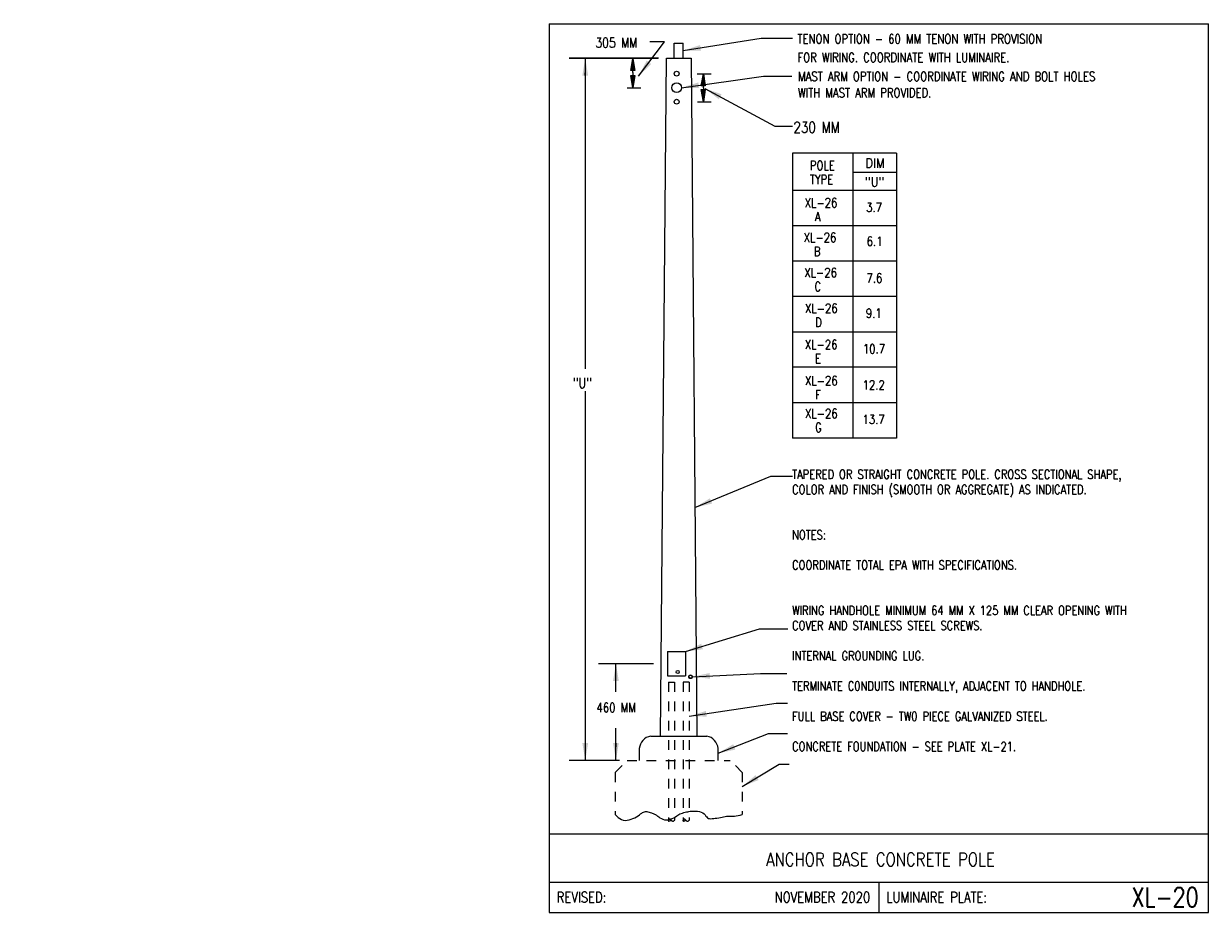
# Model space of a CAD drawing. Header units: inches. Extents: x -5.1 to 7.2, y -6.8 to 2.4.
import ezdxf
from ezdxf.enums import TextEntityAlignment as Align

# ---------------------------------------------------------------- set-up
doc = ezdxf.new("R2010")
doc.units = ezdxf.units.IN
doc.header["$MEASUREMENT"] = 0
doc.linetypes.add('HIDDEN2', pattern=[0.1875, 0.125, -0.0625])
doc.layers.add('E-DETL', color=2, linetype='CONTINUOUS')
doc.layers.add('E-DETL-TEXT', color=3, linetype='CONTINUOUS')
doc.styles.add('romans', font='ROMANS.SHX', dxfattribs={"width": 0.8})
doc.styles.get("Standard").update_dxf_attribs({"font": 'ROMANS.SHX', "width": 0.8, "height": 0.125})
doc.dimstyles.get("Standard").update_dxf_attribs({"dimtxt": 0.18, "dimasz": 0.18, "dimexe": 0.18, "dimexo": 0.0625, "dimgap": 0.09, "dimtad": 0, "dimtih": 1, "dimtoh": 1, "dimdec": 4, "dimzin": 0, "dimdsep": 46, "dimtxsty": 'Standard', "dimcen": 0.09, "dimadec": 0, "dimazin": 0, "dimtfac": 1, "dimtdec": 4, "dimtofl": 0, "dimtmove": 0, "dimatfit": 3, "dimfxl": 1, "dimtolj": 1, "dimtzin": 0, "dimarcsym": 0})

msp = doc.modelspace()

# ---------------------------------------------------------------- linework, layer by layer
at = {"layer": 'E-DETL'}
for p, q in [((0.363, 2.378), (0.363, -6.81)), ((0.363, 2.378), (7.173, 2.378)), ((7.173, -6.81), (7.173, 2.378)), ((1.655, 2.021), (1.655, 2.177)), ((1.655, 2.177), (1.748, 2.177)), ((1.748, 2.021), (1.748, 2.177)), ((1.513, -4.989), (1.573, 2.021)), ((1.573, 2.021), (1.828, 2.021)), ((1.828, 2.021), (1.888, -4.989)), ((3.952, 1.04), (2.876, 1.04)), ((2.876, 1.04), (2.876, -1.906)), ((3.499, 1.04), (3.499, -1.906)), ((3.952, 1.04), (3.952, -1.906)), ((3.952, 0.841), (3.499, 0.841)), ((3.952, 0.652), (2.876, 0.652)), ((3.952, 0.287), (2.876, 0.287)), ((3.952, -0.079), (2.876, -0.079)), ((3.952, -0.444), (2.876, -0.444)), ((3.952, -0.81), (2.876, -0.81)), ((3.952, -1.175), (2.876, -1.175)), ((3.952, -1.541), (2.876, -1.541)), ((3.952, -1.906), (2.876, -1.906)), ((1.583, -4.114), (1.77, -4.114)), ((1.583, -4.114), (1.583, -4.364)), ((1.77, -4.114), (1.77, -4.364)), ((1.583, -4.364), (1.77, -4.364)), ((1.411, -4.989), (1.99, -4.989)), ((1.294, -5.239), (1.294, -5.115)), ((2.107, -5.239), (2.107, -5.115)), ((0.363, -5.997), (7.173, -5.997)), ((0.363, -6.497), (7.173, -6.497)), ((3.768, -6.497), (3.768, -6.81)), ((0.363, -6.81), (7.173, -6.81))]:
    msp.add_line(p, q, dxfattribs=at)
at = {"layer": 'E-DETL', "linetype": 'HIDDEN2', "ltscale": 0.5}
for p, q in [((1.594, -4.43), (1.656, -4.43)), ((1.594, -4.43), (1.594, -5.857)), ((1.656, -4.43), (1.656, -5.857)), ((1.807, -4.43), (1.745, -4.43)), ((1.745, -4.43), (1.745, -5.857)), ((1.807, -4.43), (1.807, -5.857)), ((1.044, -5.364), (1.169, -5.239)), ((1.169, -5.239), (2.232, -5.239)), ((2.357, -5.364), (2.232, -5.239)), ((1.044, -5.364), (1.044, -5.799)), ((2.357, -5.364), (2.357, -5.799))]:
    msp.add_line(p, q, dxfattribs=at)
at = {"layer": 'E-DETL'}
for points in [[(1.044, -5.799), (1.06, -5.814), (1.075, -5.828), (1.091, -5.841), (1.108, -5.851), (1.127, -5.857), (1.146, -5.86), (1.167, -5.858), (1.188, -5.854), (1.209, -5.848), (1.228, -5.84), (1.247, -5.831), (1.264, -5.822), (1.28, -5.812), (1.294, -5.802), (1.307, -5.793), (1.318, -5.785), (1.328, -5.779), (1.338, -5.773), (1.348, -5.77), (1.359, -5.768), (1.37, -5.768), (1.382, -5.77), (1.395, -5.773), (1.407, -5.777), (1.418, -5.781), (1.428, -5.785), (1.437, -5.789), (1.445, -5.792), (1.452, -5.796), (1.459, -5.799), (1.465, -5.802), (1.471, -5.806), (1.478, -5.811), (1.486, -5.816), (1.495, -5.823), (1.507, -5.831), (1.521, -5.839), (1.536, -5.846), (1.553, -5.852), (1.572, -5.854), (1.592, -5.852), (1.612, -5.847), (1.632, -5.84), (1.651, -5.831), (1.667, -5.822), (1.681, -5.813), (1.692, -5.806), (1.703, -5.799), (1.713, -5.793), (1.725, -5.787), (1.738, -5.783), (1.752, -5.779), (1.767, -5.775), (1.781, -5.772), (1.794, -5.769), (1.806, -5.767), (1.818, -5.765), (1.829, -5.763), (1.842, -5.762), (1.857, -5.762), (1.875, -5.763), (1.894, -5.765), (1.914, -5.768), (1.933, -5.773), (1.95, -5.781), (1.963, -5.791), (1.974, -5.802), (1.982, -5.814), (1.99, -5.824), (1.999, -5.833), (2.008, -5.838), (2.02, -5.841), (2.032, -5.842), (2.046, -5.841), (2.062, -5.839), (2.078, -5.837), (2.096, -5.835), (2.114, -5.832), (2.131, -5.829), (2.149, -5.826), (2.165, -5.823), (2.179, -5.82), (2.193, -5.817), (2.205, -5.815), (2.215, -5.814), (2.224, -5.814), (2.232, -5.815), (2.241, -5.815), (2.251, -5.816), (2.263, -5.815), (2.278, -5.814), (2.295, -5.811), (2.315, -5.807), (2.335, -5.804), (2.357, -5.799)], [(1.656, -5.857), (1.655, -5.858), (1.654, -5.86), (1.653, -5.862), (1.652, -5.864), (1.65, -5.865), (1.648, -5.867), (1.646, -5.868), (1.644, -5.869), (1.641, -5.869), (1.639, -5.869), (1.637, -5.869), (1.635, -5.868), (1.633, -5.867), (1.631, -5.866), (1.629, -5.864), (1.628, -5.863), (1.627, -5.861), (1.626, -5.86), (1.625, -5.858), (1.623, -5.857), (1.622, -5.856), (1.62, -5.854), (1.618, -5.853), (1.617, -5.852), (1.615, -5.851), (1.615, -5.85), (1.614, -5.849), (1.613, -5.848), (1.612, -5.847), (1.611, -5.846), (1.609, -5.846), (1.607, -5.846), (1.605, -5.846), (1.603, -5.847), (1.601, -5.847), (1.599, -5.849), (1.597, -5.85), (1.596, -5.852), (1.595, -5.854), (1.594, -5.857), (1.593, -5.859), (1.593, -5.861), (1.593, -5.863), (1.593, -5.864), (1.594, -5.865), (1.595, -5.866), (1.597, -5.866), (1.599, -5.866), (1.601, -5.865), (1.604, -5.865), (1.605, -5.865), (1.607, -5.864), (1.609, -5.864), (1.61, -5.863), (1.612, -5.862), (1.613, -5.862), (1.615, -5.861), (1.616, -5.859), (1.618, -5.858), (1.619, -5.857)], [(1.807, -5.857), (1.806, -5.858), (1.805, -5.86), (1.804, -5.862), (1.803, -5.864), (1.801, -5.865), (1.799, -5.867), (1.797, -5.868), (1.795, -5.869), (1.792, -5.869), (1.79, -5.869), (1.788, -5.869), (1.786, -5.868), (1.784, -5.867), (1.782, -5.866), (1.78, -5.864), (1.779, -5.863), (1.778, -5.861), (1.777, -5.86), (1.775, -5.858), (1.774, -5.857), (1.773, -5.856), (1.771, -5.854), (1.769, -5.853), (1.768, -5.852), (1.766, -5.851), (1.765, -5.85), (1.765, -5.849), (1.764, -5.848), (1.763, -5.847), (1.762, -5.846), (1.76, -5.846), (1.758, -5.846), (1.756, -5.846), (1.754, -5.847), (1.752, -5.847), (1.75, -5.849), (1.748, -5.85), (1.747, -5.852), (1.746, -5.854), (1.745, -5.857), (1.744, -5.859), (1.743, -5.861), (1.743, -5.863), (1.744, -5.864), (1.745, -5.865), (1.746, -5.866), (1.748, -5.866), (1.75, -5.866), (1.752, -5.865), (1.754, -5.865), (1.756, -5.865), (1.758, -5.864), (1.76, -5.864), (1.761, -5.863), (1.763, -5.862), (1.764, -5.862), (1.766, -5.861), (1.767, -5.859), (1.768, -5.858), (1.77, -5.857)]]:
    msp.add_lwpolyline(points, dxfattribs=at)
for centre, radius in [((1.679, 1.861), 0.025), ((1.679, 1.716), 0.05), ((1.679, 1.571), 0.025), ((1.69, -4.325), 0.016), ((1.823, -4.374), 0.0192), ((1.823, -4.374), 0.016)]:
    msp.add_circle(centre, radius, dxfattribs=at)
for centre, start, end in [((1.432, -5.126), 99.0483, 175.5088), ((1.969, -5.126), 4.4912, 80.9517)]:
    msp.add_arc(centre, 0.139, start, end, dxfattribs=at)
at = {"layer": 'E-DETL-TEXT'}
for p, q in [((1.488, 2.018), (0.567, 2.018)), ((1.493, 2.021), (0.568, 2.021)), ((0.735, 2.021), (0.735, -1.191)), ((0.735, 1.841), (0.735, 1.87)), ((1.891, 1.861), (2.037, 1.861)), ((1.168, 1.716), (1.308, 1.716)), ((1.896, 1.571), (2.037, 1.571)), ((0.735, -1.421), (0.735, -5.239)), ((1.439, -4.239), (0.872, -4.239)), ((1.052, -4.53), (1.052, -4.239)), ((1.052, -5.239), (1.052, -4.905)), ((1.052, -5.059), (1.052, -5.1)), ((1.089, -5.239), (0.568, -5.239))]:
    msp.add_line(p, q, dxfattribs=at)
for points in [[(1.226, 1.872), (1.226, 1.894), (1.205, 1.894), (1.226, 2.019), (1.247, 1.894), (1.226, 1.894)], [(1.226, 1.872), (1.226, 1.841), (1.247, 1.841), (1.226, 1.716), (1.205, 1.841), (1.226, 1.841)], [(1.955, 1.714), (1.955, 1.736), (1.934, 1.736), (1.955, 1.861), (1.975, 1.736), (1.955, 1.736)], [(1.955, 1.714), (1.955, 1.696), (1.975, 1.696), (1.955, 1.571), (1.934, 1.696), (1.955, 1.696)]]:
    msp.add_lwpolyline(points, dxfattribs=at)
for points in [[(0.705, 1.841), (0.765, 1.841), (0.735, 2.021)], [(1.226, 2.019), (1.205, 1.894), (1.247, 1.894)], [(1.226, 1.719), (1.205, 1.844), (1.247, 1.844)], [(1.955, 1.861), (1.934, 1.736), (1.975, 1.736)], [(1.955, 1.574), (1.934, 1.699), (1.975, 1.699)], [(1.022, -4.419), (1.082, -4.419), (1.052, -4.239)], [(0.765, -5.059), (0.705, -5.059), (0.735, -5.239)], [(1.082, -5.059), (1.022, -5.059), (1.052, -5.239)]]:
    msp.add_solid(points, dxfattribs=at)

# ---------------------------------------------------------------- texts
at = {"layer": 'E-DETL', "insert": (-5.067, 0.705), "char_height": 0.125, "attachment_point": 4}
msp.add_mtext('\\A1;  \\P ', dxfattribs=at)
at = {"layer": 'E-DETL-TEXT', "style": 'romans', "width": 0.8}
for s, height, p in [('305 MM', 0.1013, (0.841, 2.131)), ('TENON OPTION - 60 MM TENON WITH PROVISION', 0.09563, (2.927, 2.173)), ('FOR WIRING. COORDINATE WITH LUMINAIRE.', 0.09563, (2.927, 1.981)), ('MAST ARM OPTION - COORDINATE WIRING AND BOLT HOLES', 0.09563, (2.933, 1.785)), ('WITH MAST ARM PROVIDED.', 0.09563, (2.933, 1.616)), ('230 MM', 0.1125, (2.886, 1.25)), ('POLE', 0.0956, (3.055, 0.864)), ('TYPE', 0.0956, (3.055, 0.72)), ('XL-26', 0.0956, (3.002, 0.479)), ('  A', 0.0956, (3.002, 0.335)), ('XL-26', 0.0956, (2.992, 0.12)), ('  B', 0.0956, (2.992, -0.024)), ('XL-26', 0.0956, (2.998, -0.244)), ('  C', 0.0956, (2.998, -0.388)), ('XL-26', 0.0956, (3.005, -0.613)), ('  D', 0.0956, (3.005, -0.757)), ('XL-26', 0.0956, (3.004, -0.987)), ('  E', 0.0956, (3.004, -1.131)), ('XL-26', 0.0956, (3.005, -1.361)), ('  F', 0.0956, (3.005, -1.505)), ('XL-26', 0.0956, (3.005, -1.701)), ('  G', 0.0956, (3.005, -1.844))]:
    msp.add_text(s, height=height, dxfattribs=at).set_placement(p)
at = {"layer": 'E-DETL-TEXT', "style": 'romans'}
for s, height, width, p in [('DIM', 0.0957, 0.9, (3.729, 0.889)), ('"U"', 0.0957, 0.9, (3.724, 0.695)), ('ANCHOR BASE CONCRETE POLE', 0.14, 0.8, (3.785, -6.333))]:
    msp.add_text(s, height=height, dxfattribs=dict(at, width=width)).set_placement(p, align=Align.CENTER)
at = {"layer": 'E-DETL-TEXT', "style": 'romans', "width": 0.8}
for s, p in [('3.7', (3.719, 0.479)), ('6.1', (3.725, 0.128)), ('7.6', (3.722, -0.252)), ('9.1', (3.716, -0.616)), ('10.7', (3.718, -0.984)), ('12.2', (3.715, -1.358)), ('13.7', (3.714, -1.713))]:
    msp.add_text(s, height=0.0957, dxfattribs=at).set_placement(p, align=Align.MIDDLE)
for s, height, p in [('"U"', 0.1063, (0.606, -1.39)), ('460 MM', 0.0957, (0.851, -4.741))]:
    msp.add_text(s, height=height, rotation=360, dxfattribs=at).set_placement(p)
for s, p in [('REVISED:', (0.44, -6.653)), ('LUMINAIRE PLATE:', (3.845, -6.653))]:
    msp.add_text(s, height=0.11, dxfattribs=at).set_placement(p, align=Align.MIDDLE_LEFT)
for s, height, p in [('NOVEMBER 2020', 0.11, (3.679, -6.653)), ('XL-20', 0.1969, (7.074, -6.653))]:
    msp.add_text(s, height=height, dxfattribs=at).set_placement(p, align=Align.MIDDLE_RIGHT)
at = {"layer": 'E-DETL-TEXT', "insert": (-2.416, -0.138), "char_height": 0.125, "attachment_point": 4}
msp.add_mtext('\\A1;', dxfattribs=at)
at = {"layer": 'E-DETL-TEXT', "insert": (2.872, -2.235), "char_height": 0.09375, "attachment_point": 1, "style": 'romans'}
msp.add_mtext_dynamic_manual_height_columns('TAPERED OR STRAIGHT CONCRETE POLE. CROSS SECTIONAL SHAPE, COLOR AND FINISH (SMOOTH OR AGGREGATE) AS INDICATED.\\P\\P\\PNOTES:\\P\\PCOORDINATE TOTAL EPA WITH SPECIFICATIONS.\\P\\P\\PWIRING HANDHOLE MINIMUM 64 MM X 125 MM CLEAR OPENING WITH COVER AND STAINLESS STEEL SCREWS.\\P\\PINTERNAL GROUNDING LUG.\\P\\PTERMINATE C0NDUITS INTERNALLY, ADJACENT TO HANDHOLE.\\P\\PFULL BASE COVER - TW0 PIECE GALVANIZED STEEL.\\P\\PCONCRETE FOUNDATION - SEE PLATE XL-21.', width=3.84394, gutter_width=0.469, heights=[3.372], dxfattribs=at)

# ---------------------------------------------------------------- leaders
at = {"layer": 'E-DETL-TEXT'}
for points in [[(1.748, 2.099), (2.554, 2.229), (2.876, 2.229)], [(1.285, 1.835), (1.554, 2.191), (1.401, 2.191)], [(1.729, 1.716), (2.577, 1.836), (2.868, 1.836)], [(1.971, 1.708), (2.693, 1.319), (2.876, 1.319)], [(1.868, -2.625), (2.652, -2.3), (2.876, -2.3)], [(1.77, -4.114), (2.537, -3.88), (2.829, -3.88)], [(1.842, -4.374), (2.546, -4.339), (2.819, -4.339)], [(1.807, -4.783), (2.707, -4.648), (2.825, -4.648)], [(2.107, -5.165), (2.627, -4.962), (2.823, -4.962)], [(2.357, -5.51), (2.739, -5.277), (2.842, -5.277)]]:
    msp.add_leader(points, dimstyle='Standard', override={"dimtmove": 2}, dxfattribs=at)

doc.saveas('drawing.dxf')
